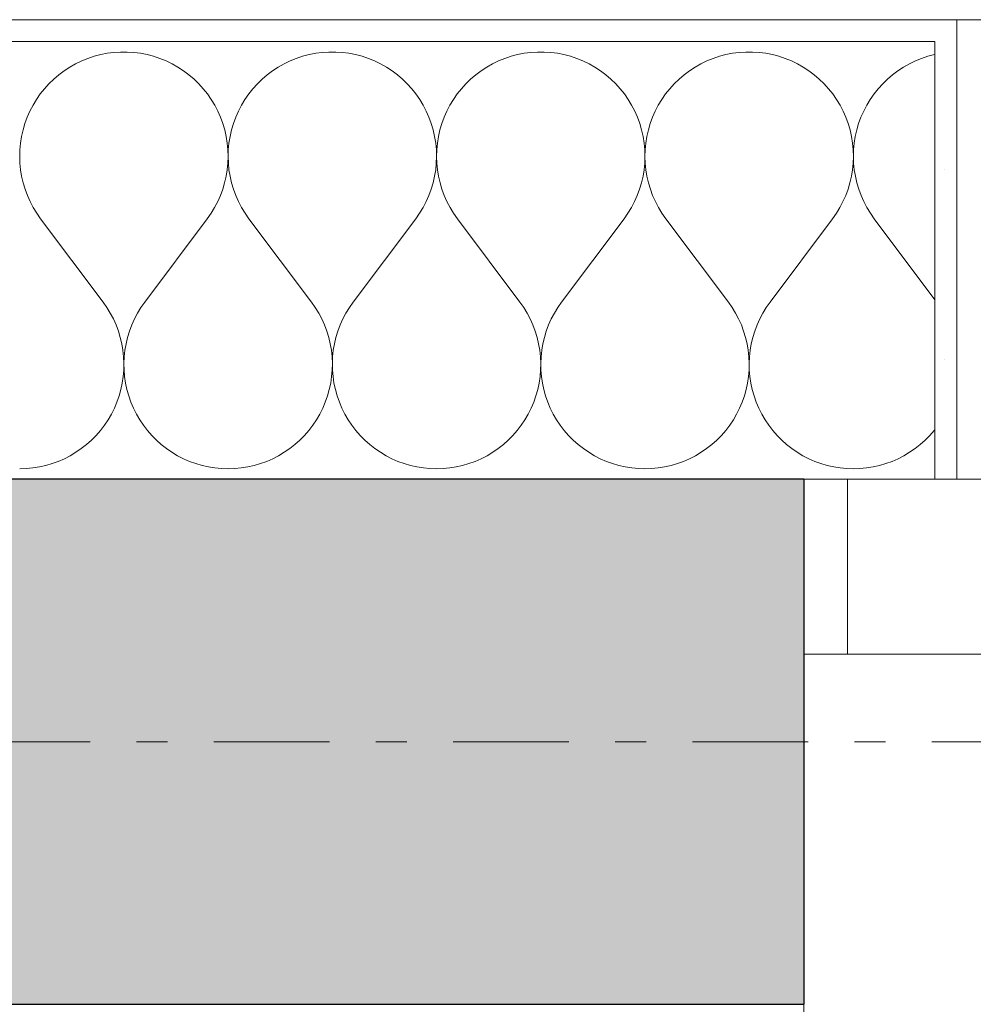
# Model space of a CAD drawing. Extents: x 100 to 2982, y 37 to 2050.
# Tile 105 of 130: x 1379 to 1422, y 1778 to 1823. Entities that reach past the tile are written whole.
import ezdxf
from ezdxf.xclip import XClip

# ---------------------------------------------------------------- set-up
doc = ezdxf.new("R2010")
doc.units = 0
doc.header["$MEASUREMENT"] = 0
doc.header["$XCLIPFRAME"] = 0
doc.linetypes.add('Przerywana', pattern=[24, 12, -12])
doc.linetypes.add('Przerywana podwójnie', pattern=[54.680554, 26.458333, -10.583333, 7.055556, -10.583333])
for name, color, linetype in [('410-K Osie', 7, 'Continuous'), ('420-K Ściany', 7, 'Continuous'), ('820-G Rysunki Obrazki', 7, 'Continuous'), ('Okna ARCHICADa', 7, 'Continuous')]:
    doc.layers.add(name, color=color, linetype=linetype)
pattern_1 = [(0, (-18316.349, -206.5255), (0, 8.660254), [0, -5]), (0, (-18313.849, -202.195), (0, 8.660254), [0, -5])]

# ---------------------------------------------------------------- blocks, each defined once
blk = doc.blocks.new('*X24')
at = {"layer": '420-K Ściany', "color": 174, "linetype": 'Continuous', "lineweight": 5, "ltscale": 0.2}
for p, q in [((1382.005, 1820.739), (1381.722, 1820.624)), ((1382.295, 1820.835), (1382.005, 1820.739)), ((1382.59, 1820.913), (1382.295, 1820.835)), ((1382.89, 1820.972), (1382.59, 1820.913)), ((1383.193, 1821.011), (1382.89, 1820.972)), ((1383.498, 1821.03), (1383.193, 1821.011)), ((1383.804, 1821.03), (1383.498, 1821.03)), ((1384.109, 1821.011), (1383.804, 1821.03)), ((1384.412, 1820.972), (1384.109, 1821.011)), ((1384.712, 1820.913), (1384.412, 1820.972)), ((1385.007, 1820.835), (1384.712, 1820.913)), ((1385.297, 1820.739), (1385.007, 1820.835)), ((1385.581, 1820.624), (1385.297, 1820.739)), ((1391.529, 1820.739), (1391.245, 1820.624)), ((1391.819, 1820.835), (1391.529, 1820.739)), ((1392.114, 1820.913), (1391.819, 1820.835)), ((1392.414, 1820.972), (1392.114, 1820.913)), ((1392.717, 1821.011), (1392.414, 1820.972)), ((1393.022, 1821.03), (1392.717, 1821.011)), ((1393.328, 1821.03), (1393.022, 1821.03)), ((1393.633, 1821.011), (1393.328, 1821.03)), ((1393.936, 1820.972), (1393.633, 1821.011)), ((1394.236, 1820.913), (1393.936, 1820.972)), ((1394.531, 1820.835), (1394.236, 1820.913)), ((1394.821, 1820.739), (1394.531, 1820.835)), ((1395.104, 1820.624), (1394.821, 1820.739)), ((1401.052, 1820.739), (1400.769, 1820.624)), ((1401.342, 1820.835), (1401.052, 1820.739)), ((1401.638, 1820.913), (1401.342, 1820.835)), ((1401.938, 1820.972), (1401.638, 1820.913)), ((1402.241, 1821.011), (1401.938, 1820.972)), ((1402.546, 1821.03), (1402.241, 1821.011)), ((1402.852, 1821.03), (1402.546, 1821.03)), ((1403.156, 1821.011), (1402.852, 1821.03)), ((1403.46, 1820.972), (1403.156, 1821.011)), ((1403.759, 1820.913), (1403.46, 1820.972)), ((1404.055, 1820.835), (1403.759, 1820.913)), ((1404.345, 1820.739), (1404.055, 1820.835)), ((1404.628, 1820.624), (1404.345, 1820.739)), ((1410.576, 1820.739), (1410.293, 1820.624)), ((1410.866, 1820.835), (1410.576, 1820.739)), ((1411.162, 1820.913), (1410.866, 1820.835)), ((1411.462, 1820.972), (1411.162, 1820.913)), ((1411.765, 1821.011), (1411.462, 1820.972)), ((1412.07, 1821.03), (1411.765, 1821.011)), ((1412.375, 1821.03), (1412.07, 1821.03)), ((1412.68, 1821.011), (1412.375, 1821.03)), ((1412.983, 1820.972), (1412.68, 1821.011)), ((1413.283, 1820.913), (1412.983, 1820.972)), ((1413.579, 1820.835), (1413.283, 1820.913)), ((1413.869, 1820.739), (1413.579, 1820.835)), ((1414.152, 1820.624), (1413.869, 1820.739)), ((1420.1, 1820.739), (1419.817, 1820.624)), ((1420.39, 1820.835), (1420.1, 1820.739)), ((1420.686, 1820.913), (1420.39, 1820.835)), ((1420.713, 1820.918), (1420.686, 1820.913)), ((1381.18, 1820.341), (1380.924, 1820.175)), ((1381.446, 1820.492), (1381.18, 1820.341)), ((1381.722, 1820.624), (1381.446, 1820.492)), ((1385.856, 1820.492), (1385.581, 1820.624)), ((1386.122, 1820.341), (1385.856, 1820.492)), ((1386.378, 1820.175), (1386.122, 1820.341)), ((1390.704, 1820.341), (1390.448, 1820.175)), ((1390.97, 1820.492), (1390.704, 1820.341)), ((1391.245, 1820.624), (1390.97, 1820.492)), ((1395.38, 1820.492), (1395.104, 1820.624)), ((1395.646, 1820.341), (1395.38, 1820.492)), ((1395.902, 1820.175), (1395.646, 1820.341)), ((1400.228, 1820.341), (1399.972, 1820.175)), ((1400.494, 1820.492), (1400.228, 1820.341)), ((1400.769, 1820.624), (1400.494, 1820.492)), ((1404.903, 1820.492), (1404.628, 1820.624)), ((1405.17, 1820.341), (1404.903, 1820.492)), ((1405.426, 1820.175), (1405.17, 1820.341)), ((1409.752, 1820.341), (1409.496, 1820.175)), ((1410.018, 1820.492), (1409.752, 1820.341)), ((1410.293, 1820.624), (1410.018, 1820.492)), ((1414.427, 1820.492), (1414.152, 1820.624)), ((1414.693, 1820.341), (1414.427, 1820.492)), ((1414.949, 1820.175), (1414.693, 1820.341)), ((1419.275, 1820.341), (1419.019, 1820.175)), ((1419.542, 1820.492), (1419.275, 1820.341)), ((1419.817, 1820.624), (1419.542, 1820.492)), ((1380.679, 1819.992), (1380.447, 1819.793)), ((1380.924, 1820.175), (1380.679, 1819.992)), ((1386.623, 1819.992), (1386.378, 1820.175)), ((1386.855, 1819.793), (1386.623, 1819.992)), ((1390.203, 1819.992), (1389.971, 1819.793)), ((1390.448, 1820.175), (1390.203, 1819.992)), ((1396.147, 1819.992), (1395.902, 1820.175)), ((1396.379, 1819.793), (1396.147, 1819.992)), ((1399.727, 1819.992), (1399.495, 1819.793)), ((1399.972, 1820.175), (1399.727, 1819.992)), ((1405.67, 1819.992), (1405.426, 1820.175)), ((1405.903, 1819.793), (1405.67, 1819.992)), ((1409.251, 1819.992), (1409.018, 1819.793)), ((1409.496, 1820.175), (1409.251, 1819.992)), ((1415.194, 1819.992), (1414.949, 1820.175)), ((1415.427, 1819.793), (1415.194, 1819.992)), ((1418.775, 1819.992), (1418.542, 1819.793)), ((1419.019, 1820.175), (1418.775, 1819.992)), ((1380.022, 1819.354), (1379.832, 1819.115)), ((1380.228, 1819.581), (1380.022, 1819.354)), ((1380.447, 1819.793), (1380.228, 1819.581)), ((1387.075, 1819.581), (1386.855, 1819.793)), ((1387.28, 1819.354), (1387.075, 1819.581)), ((1387.47, 1819.115), (1387.28, 1819.354)), ((1389.546, 1819.354), (1389.356, 1819.115)), ((1389.751, 1819.581), (1389.546, 1819.354)), ((1389.971, 1819.793), (1389.751, 1819.581)), ((1396.598, 1819.581), (1396.379, 1819.793)), ((1396.804, 1819.354), (1396.598, 1819.581)), ((1396.994, 1819.115), (1396.804, 1819.354)), ((1399.07, 1819.354), (1398.88, 1819.115)), ((1399.275, 1819.581), (1399.07, 1819.354)), ((1399.495, 1819.793), (1399.275, 1819.581)), ((1406.122, 1819.581), (1405.903, 1819.793)), ((1406.328, 1819.354), (1406.122, 1819.581)), ((1406.518, 1819.115), (1406.328, 1819.354)), ((1408.594, 1819.354), (1408.403, 1819.115)), ((1408.799, 1819.581), (1408.594, 1819.354)), ((1409.018, 1819.793), (1408.799, 1819.581)), ((1415.646, 1819.581), (1415.427, 1819.793)), ((1415.851, 1819.354), (1415.646, 1819.581)), ((1416.042, 1819.115), (1415.851, 1819.354)), ((1418.118, 1819.354), (1417.927, 1819.115)), ((1418.323, 1819.581), (1418.118, 1819.354)), ((1418.542, 1819.793), (1418.323, 1819.581)), ((1379.832, 1819.115), (1379.657, 1818.864)), ((1387.645, 1818.864), (1387.47, 1819.115)), ((1389.356, 1819.115), (1389.181, 1818.864)), ((1397.169, 1818.864), (1396.994, 1819.115)), ((1398.88, 1819.115), (1398.705, 1818.864)), ((1406.692, 1818.864), (1406.518, 1819.115)), ((1408.403, 1819.115), (1408.229, 1818.864)), ((1416.216, 1818.864), (1416.042, 1819.115)), ((1417.927, 1819.115), (1417.753, 1818.864)), ((1379.499, 1818.603), (1379.358, 1818.332)), ((1379.657, 1818.864), (1379.499, 1818.603)), ((1387.803, 1818.603), (1387.645, 1818.864)), ((1387.944, 1818.332), (1387.803, 1818.603)), ((1389.023, 1818.603), (1388.882, 1818.332)), ((1389.181, 1818.864), (1389.023, 1818.603)), ((1397.327, 1818.603), (1397.169, 1818.864)), ((1397.468, 1818.332), (1397.327, 1818.603)), ((1398.547, 1818.603), (1398.406, 1818.332)), ((1398.705, 1818.864), (1398.547, 1818.603)), ((1406.851, 1818.603), (1406.692, 1818.864)), ((1406.992, 1818.332), (1406.851, 1818.603)), ((1408.071, 1818.603), (1407.93, 1818.332)), ((1408.229, 1818.864), (1408.071, 1818.603)), ((1416.374, 1818.603), (1416.216, 1818.864)), ((1416.515, 1818.332), (1416.374, 1818.603)), ((1417.595, 1818.603), (1417.454, 1818.332)), ((1417.753, 1818.864), (1417.595, 1818.603)), ((1379.235, 1818.052), (1379.13, 1817.765)), ((1379.358, 1818.332), (1379.235, 1818.052)), ((1388.067, 1818.052), (1387.944, 1818.332)), ((1388.172, 1817.765), (1388.067, 1818.052)), ((1388.759, 1818.052), (1388.654, 1817.765)), ((1388.882, 1818.332), (1388.759, 1818.052)), ((1397.591, 1818.052), (1397.468, 1818.332)), ((1397.696, 1817.765), (1397.591, 1818.052)), ((1398.283, 1818.052), (1398.177, 1817.765)), ((1398.406, 1818.332), (1398.283, 1818.052)), ((1407.115, 1818.052), (1406.992, 1818.332)), ((1407.22, 1817.765), (1407.115, 1818.052)), ((1407.806, 1818.052), (1407.701, 1817.765)), ((1407.93, 1818.332), (1407.806, 1818.052)), ((1416.639, 1818.052), (1416.515, 1818.332)), ((1416.744, 1817.765), (1416.639, 1818.052)), ((1417.33, 1818.052), (1417.225, 1817.765)), ((1417.454, 1818.332), (1417.33, 1818.052)), ((1379.13, 1817.765), (1379.043, 1817.472)), ((1388.259, 1817.472), (1388.172, 1817.765)), ((1388.654, 1817.765), (1388.567, 1817.472)), ((1397.783, 1817.472), (1397.696, 1817.765)), ((1398.177, 1817.765), (1398.091, 1817.472)), ((1407.307, 1817.472), (1407.22, 1817.765)), ((1407.701, 1817.765), (1407.615, 1817.472)), ((1416.83, 1817.472), (1416.744, 1817.765)), ((1417.225, 1817.765), (1417.139, 1817.472)), ((1378.976, 1817.174), (1378.927, 1816.872)), ((1379.043, 1817.472), (1378.976, 1817.174)), ((1388.327, 1817.174), (1388.259, 1817.472)), ((1388.375, 1816.872), (1388.327, 1817.174)), ((1388.5, 1817.174), (1388.451, 1816.872)), ((1388.567, 1817.472), (1388.5, 1817.174)), ((1397.85, 1817.174), (1397.783, 1817.472)), ((1397.899, 1816.872), (1397.85, 1817.174)), ((1398.023, 1817.174), (1397.975, 1816.872)), ((1398.091, 1817.472), (1398.023, 1817.174)), ((1407.374, 1817.174), (1407.307, 1817.472)), ((1407.423, 1816.872), (1407.374, 1817.174)), ((1407.547, 1817.174), (1407.499, 1816.872)), ((1407.615, 1817.472), (1407.547, 1817.174)), ((1416.898, 1817.174), (1416.83, 1817.472)), ((1416.946, 1816.872), (1416.898, 1817.174)), ((1417.071, 1817.174), (1417.023, 1816.872)), ((1417.139, 1817.472), (1417.071, 1817.174)), ((1378.927, 1816.872), (1378.899, 1816.568)), ((1388.404, 1816.568), (1388.375, 1816.872)), ((1388.451, 1816.872), (1388.422, 1816.568)), ((1397.928, 1816.568), (1397.899, 1816.872)), ((1397.975, 1816.872), (1397.946, 1816.568)), ((1407.451, 1816.568), (1407.423, 1816.872)), ((1407.499, 1816.872), (1407.47, 1816.568)), ((1416.975, 1816.568), (1416.946, 1816.872)), ((1417.023, 1816.872), (1416.994, 1816.568)), ((1378.899, 1816.568), (1378.889, 1816.263)), ((1378.889, 1816.263), (1378.9, 1815.957)), ((1388.403, 1815.957), (1388.413, 1816.263)), ((1388.413, 1816.263), (1388.404, 1816.568)), ((1388.422, 1816.568), (1388.413, 1816.263)), ((1388.413, 1816.263), (1388.423, 1815.957)), ((1397.927, 1815.957), (1397.937, 1816.263)), ((1397.937, 1816.263), (1397.928, 1816.568)), ((1397.946, 1816.568), (1397.937, 1816.263)), ((1397.937, 1816.263), (1397.947, 1815.957)), ((1407.45, 1815.957), (1407.461, 1816.263)), ((1407.461, 1816.263), (1407.451, 1816.568)), ((1407.47, 1816.568), (1407.461, 1816.263)), ((1407.461, 1816.263), (1407.471, 1815.957)), ((1416.974, 1815.957), (1416.984, 1816.263)), ((1416.984, 1816.263), (1416.975, 1816.568)), ((1416.994, 1816.568), (1416.984, 1816.263)), ((1416.984, 1816.263), (1416.995, 1815.957)), ((1378.9, 1815.957), (1378.929, 1815.653)), ((1388.373, 1815.653), (1388.403, 1815.957)), ((1388.423, 1815.957), (1388.453, 1815.653)), ((1397.897, 1815.653), (1397.927, 1815.957)), ((1397.947, 1815.957), (1397.977, 1815.653)), ((1407.42, 1815.653), (1407.45, 1815.957)), ((1407.471, 1815.957), (1407.501, 1815.653)), ((1416.944, 1815.653), (1416.974, 1815.957)), ((1416.995, 1815.957), (1417.025, 1815.653)), ((1378.929, 1815.653), (1378.979, 1815.352)), ((1378.979, 1815.352), (1379.047, 1815.054)), ((1388.255, 1815.054), (1388.324, 1815.352)), ((1388.324, 1815.352), (1388.373, 1815.653)), ((1388.453, 1815.653), (1388.503, 1815.352)), ((1388.503, 1815.352), (1388.571, 1815.054)), ((1397.779, 1815.054), (1397.847, 1815.352)), ((1397.847, 1815.352), (1397.897, 1815.653)), ((1397.977, 1815.653), (1398.026, 1815.352)), ((1398.026, 1815.352), (1398.095, 1815.054)), ((1407.303, 1815.054), (1407.371, 1815.352)), ((1407.371, 1815.352), (1407.42, 1815.653)), ((1407.501, 1815.653), (1407.55, 1815.352)), ((1407.55, 1815.352), (1407.619, 1815.054)), ((1416.826, 1815.054), (1416.895, 1815.352)), ((1416.895, 1815.352), (1416.944, 1815.653)), ((1417.025, 1815.653), (1417.074, 1815.352)), ((1417.074, 1815.352), (1417.143, 1815.054)), ((1379.047, 1815.054), (1379.135, 1814.761)), ((1388.167, 1814.761), (1388.255, 1815.054)), ((1388.571, 1815.054), (1388.659, 1814.761)), ((1397.691, 1814.761), (1397.779, 1815.054)), ((1398.095, 1815.054), (1398.182, 1814.761)), ((1407.215, 1814.761), (1407.303, 1815.054)), ((1407.619, 1815.054), (1407.706, 1814.761)), ((1416.739, 1814.761), (1416.826, 1815.054)), ((1417.143, 1815.054), (1417.23, 1814.761)), ((1379.135, 1814.761), (1379.241, 1814.475)), ((1379.241, 1814.475), (1379.365, 1814.195)), ((1387.937, 1814.195), (1388.061, 1814.475)), ((1388.061, 1814.475), (1388.167, 1814.761)), ((1388.659, 1814.761), (1388.765, 1814.475)), ((1388.765, 1814.475), (1388.889, 1814.195)), ((1397.461, 1814.195), (1397.585, 1814.475)), ((1397.585, 1814.475), (1397.691, 1814.761)), ((1398.182, 1814.761), (1398.289, 1814.475)), ((1398.289, 1814.475), (1398.413, 1814.195)), ((1406.985, 1814.195), (1407.109, 1814.475)), ((1407.109, 1814.475), (1407.215, 1814.761)), ((1407.706, 1814.761), (1407.812, 1814.475)), ((1407.812, 1814.475), (1407.937, 1814.195)), ((1416.508, 1814.195), (1416.633, 1814.475)), ((1416.633, 1814.475), (1416.739, 1814.761)), ((1417.23, 1814.761), (1417.336, 1814.475)), ((1417.336, 1814.475), (1417.461, 1814.195)), ((1379.365, 1814.195), (1379.507, 1813.925)), ((1387.795, 1813.925), (1387.937, 1814.195)), ((1388.889, 1814.195), (1389.031, 1813.925)), ((1397.319, 1813.925), (1397.461, 1814.195)), ((1398.413, 1814.195), (1398.555, 1813.925)), ((1406.843, 1813.925), (1406.985, 1814.195)), ((1407.937, 1814.195), (1408.079, 1813.925)), ((1416.367, 1813.925), (1416.508, 1814.195)), ((1417.461, 1814.195), (1417.602, 1813.925)), ((1379.507, 1813.925), (1379.666, 1813.664)), ((1379.666, 1813.664), (1379.842, 1813.414)), ((1387.461, 1813.414), (1387.636, 1813.664)), ((1387.636, 1813.664), (1387.795, 1813.925)), ((1389.031, 1813.925), (1389.19, 1813.664)), ((1389.19, 1813.664), (1389.365, 1813.414)), ((1396.984, 1813.414), (1397.16, 1813.664)), ((1397.16, 1813.664), (1397.319, 1813.925)), ((1398.555, 1813.925), (1398.714, 1813.664)), ((1398.714, 1813.664), (1398.889, 1813.414)), ((1406.508, 1813.414), (1406.684, 1813.664)), ((1406.684, 1813.664), (1406.843, 1813.925)), ((1408.079, 1813.925), (1408.238, 1813.664)), ((1408.238, 1813.664), (1408.413, 1813.414)), ((1416.032, 1813.414), (1416.208, 1813.664)), ((1416.208, 1813.664), (1416.367, 1813.925)), ((1417.602, 1813.925), (1417.761, 1813.664)), ((1417.761, 1813.664), (1417.937, 1813.414)), ((1379.842, 1813.414), (1382.699, 1809.604)), ((1387.461, 1813.414), (1384.604, 1809.604)), ((1389.365, 1813.414), (1392.223, 1809.604)), ((1396.984, 1813.414), (1394.127, 1809.604)), ((1398.889, 1813.414), (1401.746, 1809.604)), ((1406.508, 1813.414), (1403.651, 1809.604)), ((1408.413, 1813.414), (1411.27, 1809.604)), ((1416.032, 1813.414), (1413.175, 1809.604)), ((1417.937, 1813.414), (1420.713, 1809.712)), ((1382.872, 1809.358), (1382.699, 1809.604)), ((1384.604, 1809.604), (1384.431, 1809.358)), ((1392.396, 1809.358), (1392.223, 1809.604)), ((1394.127, 1809.604), (1393.954, 1809.358)), ((1401.919, 1809.358), (1401.746, 1809.604)), ((1403.651, 1809.604), (1403.478, 1809.358)), ((1411.443, 1809.358), (1411.27, 1809.604)), ((1413.175, 1809.604), (1413.002, 1809.358)), ((1383.029, 1809.101), (1382.872, 1809.358)), ((1383.169, 1808.834), (1383.029, 1809.101)), ((1384.273, 1809.101), (1384.133, 1808.834)), ((1384.431, 1809.358), (1384.273, 1809.101)), ((1392.553, 1809.101), (1392.396, 1809.358)), ((1392.693, 1808.834), (1392.553, 1809.101)), ((1393.797, 1809.101), (1393.657, 1808.834)), ((1393.954, 1809.358), (1393.797, 1809.101)), ((1402.076, 1809.101), (1401.919, 1809.358)), ((1402.217, 1808.834), (1402.076, 1809.101)), ((1403.321, 1809.101), (1403.181, 1808.834)), ((1403.478, 1809.358), (1403.321, 1809.101)), ((1411.6, 1809.101), (1411.443, 1809.358)), ((1411.741, 1808.834), (1411.6, 1809.101)), ((1412.845, 1809.101), (1412.704, 1808.834)), ((1413.002, 1809.358), (1412.845, 1809.101)), ((1383.293, 1808.559), (1383.169, 1808.834)), ((1383.399, 1808.277), (1383.293, 1808.559)), ((1384.01, 1808.559), (1383.904, 1808.277)), ((1384.133, 1808.834), (1384.01, 1808.559)), ((1392.817, 1808.559), (1392.693, 1808.834)), ((1392.922, 1808.277), (1392.817, 1808.559)), ((1393.533, 1808.559), (1393.428, 1808.277)), ((1393.657, 1808.834), (1393.533, 1808.559)), ((1402.34, 1808.559), (1402.217, 1808.834)), ((1402.446, 1808.277), (1402.34, 1808.559)), ((1403.057, 1808.559), (1402.951, 1808.277)), ((1403.181, 1808.834), (1403.057, 1808.559)), ((1411.864, 1808.559), (1411.741, 1808.834)), ((1411.97, 1808.277), (1411.864, 1808.559)), ((1412.581, 1808.559), (1412.475, 1808.277)), ((1412.704, 1808.834), (1412.581, 1808.559)), ((1383.486, 1807.989), (1383.399, 1808.277)), ((1383.904, 1808.277), (1383.816, 1807.989)), ((1393.01, 1807.989), (1392.922, 1808.277)), ((1393.428, 1808.277), (1393.34, 1807.989)), ((1402.534, 1807.989), (1402.446, 1808.277)), ((1402.951, 1808.277), (1402.864, 1807.989)), ((1412.058, 1807.989), (1411.97, 1808.277)), ((1412.475, 1808.277), (1412.387, 1807.989)), ((1383.556, 1807.696), (1383.486, 1807.989)), ((1383.606, 1807.399), (1383.556, 1807.696)), ((1383.747, 1807.696), (1383.696, 1807.399)), ((1383.816, 1807.989), (1383.747, 1807.696)), ((1393.079, 1807.696), (1393.01, 1807.989)), ((1393.13, 1807.399), (1393.079, 1807.696)), ((1393.27, 1807.696), (1393.22, 1807.399)), ((1393.34, 1807.989), (1393.27, 1807.696)), ((1402.603, 1807.696), (1402.534, 1807.989)), ((1402.654, 1807.399), (1402.603, 1807.696)), ((1402.794, 1807.696), (1402.744, 1807.399)), ((1402.864, 1807.989), (1402.794, 1807.696)), ((1412.127, 1807.696), (1412.058, 1807.989)), ((1412.178, 1807.399), (1412.127, 1807.696)), ((1412.318, 1807.696), (1412.267, 1807.399)), ((1412.387, 1807.989), (1412.318, 1807.696)), ((1383.638, 1807.1), (1383.606, 1807.399)), ((1383.696, 1807.399), (1383.664, 1807.1)), ((1393.162, 1807.1), (1393.13, 1807.399)), ((1393.22, 1807.399), (1393.188, 1807.1)), ((1402.686, 1807.1), (1402.654, 1807.399)), ((1402.744, 1807.399), (1402.712, 1807.1)), ((1412.209, 1807.1), (1412.178, 1807.399)), ((1412.267, 1807.399), (1412.236, 1807.1)), ((1383.651, 1806.799), (1383.638, 1807.1)), ((1383.645, 1806.497), (1383.651, 1806.799)), ((1383.664, 1807.1), (1383.651, 1806.799)), ((1383.651, 1806.799), (1383.658, 1806.497)), ((1393.175, 1806.799), (1393.162, 1807.1)), ((1393.168, 1806.497), (1393.175, 1806.799)), ((1393.188, 1807.1), (1393.175, 1806.799)), ((1393.175, 1806.799), (1393.181, 1806.497)), ((1402.698, 1806.799), (1402.686, 1807.1)), ((1402.692, 1806.497), (1402.698, 1806.799)), ((1402.712, 1807.1), (1402.699, 1806.799)), ((1402.699, 1806.799), (1402.705, 1806.497)), ((1412.222, 1806.799), (1412.209, 1807.1)), ((1412.216, 1806.497), (1412.222, 1806.799)), ((1412.236, 1807.1), (1412.223, 1806.799)), ((1412.223, 1806.799), (1412.229, 1806.497)), ((1383.619, 1806.197), (1383.645, 1806.497)), ((1383.658, 1806.497), (1383.683, 1806.197)), ((1393.143, 1806.197), (1393.168, 1806.497)), ((1393.181, 1806.497), (1393.207, 1806.197)), ((1402.667, 1806.197), (1402.692, 1806.497)), ((1402.705, 1806.497), (1402.731, 1806.197)), ((1412.191, 1806.197), (1412.216, 1806.497)), ((1412.229, 1806.497), (1412.254, 1806.197)), ((1383.512, 1805.605), (1383.575, 1805.899)), ((1383.575, 1805.899), (1383.619, 1806.197)), ((1383.683, 1806.197), (1383.727, 1805.899)), ((1383.727, 1805.899), (1383.79, 1805.605)), ((1393.036, 1805.605), (1393.099, 1805.899)), ((1393.099, 1805.899), (1393.143, 1806.197)), ((1393.207, 1806.197), (1393.251, 1805.899)), ((1393.251, 1805.899), (1393.314, 1805.605)), ((1402.56, 1805.605), (1402.623, 1805.899)), ((1402.623, 1805.899), (1402.667, 1806.197)), ((1402.731, 1806.197), (1402.775, 1805.899)), ((1402.775, 1805.899), (1402.838, 1805.605)), ((1412.084, 1805.605), (1412.147, 1805.899)), ((1412.147, 1805.899), (1412.191, 1806.197)), ((1412.254, 1806.197), (1412.299, 1805.899)), ((1412.299, 1805.899), (1412.362, 1805.605)), ((1383.431, 1805.315), (1383.512, 1805.605)), ((1383.79, 1805.605), (1383.872, 1805.315)), ((1392.954, 1805.315), (1393.036, 1805.605)), ((1393.314, 1805.605), (1393.395, 1805.315)), ((1402.478, 1805.315), (1402.56, 1805.605)), ((1402.838, 1805.605), (1402.919, 1805.315)), ((1412.002, 1805.315), (1412.084, 1805.605)), ((1412.362, 1805.605), (1412.443, 1805.315)), ((1383.214, 1804.753), (1383.331, 1805.031)), ((1383.331, 1805.031), (1383.431, 1805.315)), ((1383.872, 1805.315), (1383.971, 1805.031)), ((1383.971, 1805.031), (1384.089, 1804.753)), ((1392.737, 1804.753), (1392.855, 1805.031)), ((1392.855, 1805.031), (1392.954, 1805.315)), ((1393.395, 1805.315), (1393.495, 1805.031)), ((1393.495, 1805.031), (1393.612, 1804.753)), ((1402.261, 1804.753), (1402.379, 1805.031)), ((1402.379, 1805.031), (1402.478, 1805.315)), ((1402.919, 1805.315), (1403.019, 1805.031)), ((1403.019, 1805.031), (1403.136, 1804.753)), ((1411.785, 1804.753), (1411.902, 1805.031)), ((1411.902, 1805.031), (1412.002, 1805.315)), ((1412.443, 1805.315), (1412.543, 1805.031)), ((1412.543, 1805.031), (1412.66, 1804.753)), ((1383.079, 1804.484), (1383.214, 1804.753)), ((1384.089, 1804.753), (1384.223, 1804.484)), ((1392.603, 1804.484), (1392.737, 1804.753)), ((1393.612, 1804.753), (1393.747, 1804.484)), ((1402.127, 1804.484), (1402.261, 1804.753)), ((1403.136, 1804.753), (1403.271, 1804.484)), ((1411.65, 1804.484), (1411.785, 1804.753)), ((1412.66, 1804.753), (1412.795, 1804.484)), ((1382.76, 1803.973), (1382.927, 1804.223)), ((1382.927, 1804.223), (1383.079, 1804.484)), ((1384.223, 1804.484), (1384.375, 1804.223)), ((1384.375, 1804.223), (1384.542, 1803.973)), ((1392.284, 1803.973), (1392.451, 1804.223)), ((1392.451, 1804.223), (1392.603, 1804.484)), ((1393.747, 1804.484), (1393.899, 1804.223)), ((1393.899, 1804.223), (1394.066, 1803.973)), ((1401.807, 1803.973), (1401.975, 1804.223)), ((1401.975, 1804.223), (1402.127, 1804.484)), ((1403.271, 1804.484), (1403.422, 1804.223)), ((1403.422, 1804.223), (1403.59, 1803.973)), ((1411.331, 1803.973), (1411.499, 1804.223)), ((1411.499, 1804.223), (1411.65, 1804.484)), ((1412.795, 1804.484), (1412.946, 1804.223)), ((1412.946, 1804.223), (1413.114, 1803.973)), ((1382.379, 1803.507), (1382.577, 1803.734)), ((1382.577, 1803.734), (1382.76, 1803.973)), ((1384.542, 1803.973), (1384.726, 1803.734)), ((1384.726, 1803.734), (1384.923, 1803.507)), ((1391.903, 1803.507), (1392.101, 1803.734)), ((1392.101, 1803.734), (1392.284, 1803.973)), ((1394.066, 1803.973), (1394.249, 1803.734)), ((1394.249, 1803.734), (1394.447, 1803.507)), ((1401.426, 1803.507), (1401.624, 1803.734)), ((1401.624, 1803.734), (1401.807, 1803.973)), ((1403.59, 1803.973), (1403.773, 1803.734)), ((1403.773, 1803.734), (1403.971, 1803.507)), ((1410.95, 1803.507), (1411.148, 1803.734)), ((1411.148, 1803.734), (1411.331, 1803.973)), ((1413.114, 1803.973), (1413.297, 1803.734)), ((1413.297, 1803.734), (1413.495, 1803.507)), ((1420.474, 1803.507), (1420.672, 1803.734)), ((1420.672, 1803.734), (1420.713, 1803.788)), ((1381.942, 1803.092), (1382.167, 1803.293)), ((1382.167, 1803.293), (1382.379, 1803.507)), ((1384.923, 1803.507), (1385.135, 1803.293)), ((1385.135, 1803.293), (1385.36, 1803.092)), ((1391.466, 1803.092), (1391.691, 1803.293)), ((1391.691, 1803.293), (1391.903, 1803.507)), ((1394.447, 1803.507), (1394.659, 1803.293)), ((1394.659, 1803.293), (1394.884, 1803.092)), ((1400.99, 1803.092), (1401.215, 1803.293)), ((1401.215, 1803.293), (1401.426, 1803.507)), ((1403.971, 1803.507), (1404.183, 1803.293)), ((1404.183, 1803.293), (1404.408, 1803.092)), ((1410.513, 1803.092), (1410.738, 1803.293)), ((1410.738, 1803.293), (1410.95, 1803.507)), ((1413.495, 1803.507), (1413.707, 1803.293)), ((1413.707, 1803.293), (1413.932, 1803.092)), ((1420.037, 1803.092), (1420.262, 1803.293)), ((1420.262, 1803.293), (1420.474, 1803.507)), ((1381.198, 1802.582), (1381.456, 1802.736)), ((1381.456, 1802.736), (1381.705, 1802.907)), ((1381.705, 1802.907), (1381.942, 1803.092)), ((1385.36, 1803.092), (1385.597, 1802.907)), ((1385.597, 1802.907), (1385.846, 1802.736)), ((1385.846, 1802.736), (1386.105, 1802.582)), ((1390.722, 1802.582), (1390.98, 1802.736)), ((1390.98, 1802.736), (1391.229, 1802.907)), ((1391.229, 1802.907), (1391.466, 1803.092)), ((1394.884, 1803.092), (1395.121, 1802.907)), ((1395.121, 1802.907), (1395.37, 1802.736)), ((1395.37, 1802.736), (1395.628, 1802.582)), ((1400.245, 1802.582), (1400.504, 1802.736)), ((1400.504, 1802.736), (1400.753, 1802.907)), ((1400.753, 1802.907), (1400.99, 1803.092)), ((1404.408, 1803.092), (1404.645, 1802.907)), ((1404.645, 1802.907), (1404.893, 1802.736)), ((1404.893, 1802.736), (1405.152, 1802.582)), ((1409.769, 1802.582), (1410.028, 1802.736)), ((1410.028, 1802.736), (1410.276, 1802.907)), ((1410.276, 1802.907), (1410.513, 1803.092)), ((1413.932, 1803.092), (1414.169, 1802.907)), ((1414.169, 1802.907), (1414.417, 1802.736)), ((1414.417, 1802.736), (1414.676, 1802.582)), ((1419.293, 1802.582), (1419.552, 1802.736)), ((1419.552, 1802.736), (1419.8, 1802.907)), ((1419.8, 1802.907), (1420.037, 1803.092)), ((1380.371, 1802.221), (1380.654, 1802.324)), ((1380.654, 1802.324), (1380.93, 1802.444)), ((1380.93, 1802.444), (1381.198, 1802.582)), ((1386.105, 1802.582), (1386.372, 1802.444)), ((1386.372, 1802.444), (1386.649, 1802.324)), ((1386.649, 1802.324), (1386.932, 1802.221)), ((1389.894, 1802.221), (1390.178, 1802.324)), ((1390.178, 1802.324), (1390.454, 1802.444)), ((1390.454, 1802.444), (1390.722, 1802.582)), ((1395.628, 1802.582), (1395.896, 1802.444)), ((1395.896, 1802.444), (1396.172, 1802.324)), ((1396.172, 1802.324), (1396.456, 1802.221)), ((1399.418, 1802.221), (1399.701, 1802.324)), ((1399.701, 1802.324), (1399.977, 1802.444)), ((1399.977, 1802.444), (1400.245, 1802.582)), ((1405.152, 1802.582), (1405.42, 1802.444)), ((1405.42, 1802.444), (1405.696, 1802.324)), ((1405.696, 1802.324), (1405.979, 1802.221)), ((1408.942, 1802.221), (1409.225, 1802.324)), ((1409.225, 1802.324), (1409.501, 1802.444)), ((1409.501, 1802.444), (1409.769, 1802.582)), ((1414.676, 1802.582), (1414.944, 1802.444)), ((1414.944, 1802.444), (1415.22, 1802.324)), ((1415.22, 1802.324), (1415.503, 1802.221)), ((1418.466, 1802.221), (1418.749, 1802.324)), ((1418.749, 1802.324), (1419.025, 1802.444)), ((1419.025, 1802.444), (1419.293, 1802.582)), ((1378.889, 1801.985), (1379.19, 1801.995)), ((1379.19, 1801.995), (1379.49, 1802.023)), ((1379.49, 1802.023), (1379.788, 1802.071)), ((1379.788, 1802.071), (1380.081, 1802.137)), ((1380.081, 1802.137), (1380.371, 1802.221)), ((1386.932, 1802.221), (1387.221, 1802.137)), ((1387.221, 1802.137), (1387.515, 1802.071)), ((1387.515, 1802.071), (1387.812, 1802.023)), ((1387.812, 1802.023), (1388.112, 1801.995)), ((1388.112, 1801.995), (1388.413, 1801.985)), ((1388.413, 1801.985), (1388.714, 1801.995)), ((1388.714, 1801.995), (1389.014, 1802.023)), ((1389.014, 1802.023), (1389.311, 1802.071)), ((1389.311, 1802.071), (1389.605, 1802.137)), ((1389.605, 1802.137), (1389.894, 1802.221)), ((1396.456, 1802.221), (1396.745, 1802.137)), ((1396.745, 1802.137), (1397.038, 1802.071)), ((1397.038, 1802.071), (1397.336, 1802.023)), ((1397.336, 1802.023), (1397.636, 1801.995)), ((1397.636, 1801.995), (1397.937, 1801.985)), ((1397.937, 1801.985), (1398.238, 1801.995)), ((1398.238, 1801.995), (1398.538, 1802.023)), ((1398.538, 1802.023), (1398.835, 1802.071)), ((1398.835, 1802.071), (1399.129, 1802.137)), ((1399.129, 1802.137), (1399.418, 1802.221)), ((1405.979, 1802.221), (1406.268, 1802.137)), ((1406.268, 1802.137), (1406.562, 1802.071)), ((1406.562, 1802.071), (1406.86, 1802.023)), ((1406.86, 1802.023), (1407.16, 1801.995)), ((1407.16, 1801.995), (1407.461, 1801.985)), ((1407.461, 1801.985), (1407.762, 1801.995)), ((1407.762, 1801.995), (1408.062, 1802.023)), ((1408.062, 1802.023), (1408.359, 1802.071)), ((1408.359, 1802.071), (1408.653, 1802.137)), ((1408.653, 1802.137), (1408.942, 1802.221)), ((1415.503, 1802.221), (1415.792, 1802.137)), ((1415.792, 1802.137), (1416.086, 1802.071)), ((1416.086, 1802.071), (1416.384, 1802.023)), ((1416.384, 1802.023), (1416.683, 1801.995)), ((1416.683, 1801.995), (1416.984, 1801.985)), ((1416.984, 1801.985), (1417.286, 1801.995)), ((1417.286, 1801.995), (1417.585, 1802.023)), ((1417.585, 1802.023), (1417.883, 1802.071)), ((1417.883, 1802.071), (1418.177, 1802.137)), ((1418.177, 1802.137), (1418.466, 1802.221))]:
    blk.add_line(p, q, dxfattribs=at)
blk = doc.blocks.new('Rysunek_1_1', base_point=(-18316.349, -206.526))
at = {"layer": '420-K Ściany', "linetype": 'Continuous', "lineweight": 5}
h = blk.add_hatch(dxfattribs=at)
h.set_pattern_fill('Tynk_0001', color=176, style=0, pattern_type=2)
h.set_pattern_definition(pattern_1)
h.paths.add_polyline_path([(1420.713, 1822.509), (1288.802, 1822.509), (1288.802, 1821.509), (1420.713, 1821.509)])
h = blk.add_hatch(dxfattribs=at)
h.set_pattern_fill('Tynk_0001', color=176, style=0, pattern_type=2)
h.set_pattern_definition(pattern_1)
h.paths.add_polyline_path([(1421.713, 1822.509), (1420.713, 1822.509), (1420.713, 1821.509), (1420.713, 1801.509), (1421.713, 1801.509)])
at = {"layer": '420-K Ściany', "linetype": 'Continuous', "lineweight": 13}
blk.add_hatch(color=62, dxfattribs=at).paths.add_polyline_path([(1288.802, 1777.509), (1414.713, 1777.509), (1414.713, 1793.509), (1414.713, 1801.509), (1288.802, 1801.509)])
at = {"layer": '410-K Osie', "color": 4, "linetype": 'Przerywana podwójnie', "lineweight": 13, "ltscale": 0.2}
blk.add_line((589.417, 1789.509), (2255.561, 1789.509), dxfattribs=at)
blk.add_line((589.417, 1789.509), (2255.561, 1789.509), dxfattribs=at)
at = {"layer": '420-K Ściany', "color": 47, "linetype": 'Continuous', "lineweight": 15, "ltscale": 0.2}
for p, q in [((1420.713, 1822.509), (1421.713, 1822.509)), ((1421.713, 1801.509), (1421.713, 1822.509)), ((1420.713, 1801.509), (1414.713, 1801.509)), ((1420.713, 1801.509), (1421.713, 1801.509)), ((1414.713, 1777.509), (1414.713, 1776.009))]:
    blk.add_line(p, q, dxfattribs=at)
at = {"layer": '420-K Ściany', "color": 67, "linetype": 'Continuous', "lineweight": 13, "ltscale": 0.2}
for q in [(1288.802, 1821.509), (1420.713, 1801.509)]:
    blk.add_line((1420.713, 1821.509), q, dxfattribs=at)
at = {"layer": '420-K Ściany', "color": 27, "linetype": 'Continuous', "lineweight": 25, "ltscale": 0.2}
for p, q in [((1414.713, 1801.509), (1288.802, 1801.509)), ((1414.713, 1801.509), (1414.713, 1793.509)), ((1414.713, 1793.509), (1414.713, 1777.509)), ((1288.802, 1777.509), (1414.713, 1777.509))]:
    blk.add_line(p, q, dxfattribs=at)
at = {"layer": '420-K Ściany', "color": 47, "linetype": 'Continuous', "lineweight": 15, "ltscale": 0.2, "flags": 128}
blk.add_lwpolyline([(1420.713, 1822.509), (1288.802, 1822.509)], dxfattribs=at)
at = {"layer": 'Okna ARCHICADa', "color": 3, "linetype": 'Continuous', "lineweight": 13, "ltscale": 0.2}
for p in [(1558.713, 1822.509), (1420.713, 1822.509)]:
    blk.add_line(p, (1420.713, 1822.509), dxfattribs=at)
at = {"layer": 'Okna ARCHICADa', "color": 47, "linetype": 'Continuous', "lineweight": 15, "ltscale": 0.2}
for p, q in [((1420.713, 1822.509), (1421.713, 1822.509)), ((1421.713, 1801.509), (1421.713, 1822.509)), ((1420.713, 1801.509), (1414.713, 1801.509)), ((1420.713, 1801.509), (1414.713, 1801.509)), ((1414.713, 1777.509), (1414.713, 1776.009))]:
    blk.add_line(p, q, dxfattribs=at)
at = {"layer": 'Okna ARCHICADa', "color": 3, "linetype": 'Przerywana', "lineweight": 13, "ltscale": 0.2}
blk.add_line((1557.713, 1822.509), (1421.713, 1822.509), dxfattribs=at)
at = {"layer": 'Okna ARCHICADa', "color": 23, "linetype": 'Continuous', "lineweight": 15, "ltscale": 0.2}
for p, q in [((1414.713, 1801.509), (1416.713, 1801.509)), ((1416.713, 1801.509), (1424.713, 1801.509)), ((1416.713, 1801.509), (1416.713, 1793.509)), ((1416.713, 1793.509), (1414.713, 1793.509)), ((1423.213, 1793.509), (1416.713, 1793.509))]:
    blk.add_line(p, q, dxfattribs=at)
at = {"layer": 'Okna ARCHICADa', "color": 27, "linetype": 'Continuous', "lineweight": 25, "ltscale": 0.2}
for p, q in [((1414.713, 1801.509), (1414.713, 1793.509)), ((1414.713, 1801.509), (1414.713, 1793.509)), ((1414.713, 1793.509), (1414.713, 1777.509))]:
    blk.add_line(p, q, dxfattribs=at)
at = {"color": 65, "linetype": 'Continuous', "lineweight": 13, "ltscale": 0.2}
blk.add_blockref('*X24', (0, 0), dxfattribs=at)

msp = doc.modelspace()

# ---------------------------------------------------------------- block references
at = {"layer": '820-G Rysunki Obrazki', "color": 65, "linetype": 'Continuous', "lineweight": 13, "ltscale": 0.2}
ref = msp.add_blockref('Rysunek_1_1', (-18316.349, -206.526), dxfattribs=at)
XClip(ref).set_block_clipping_path([(244.527027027, 75.2081975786), (2570.9054054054, 2024.1891891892)])

doc.saveas('drawing.dxf')
